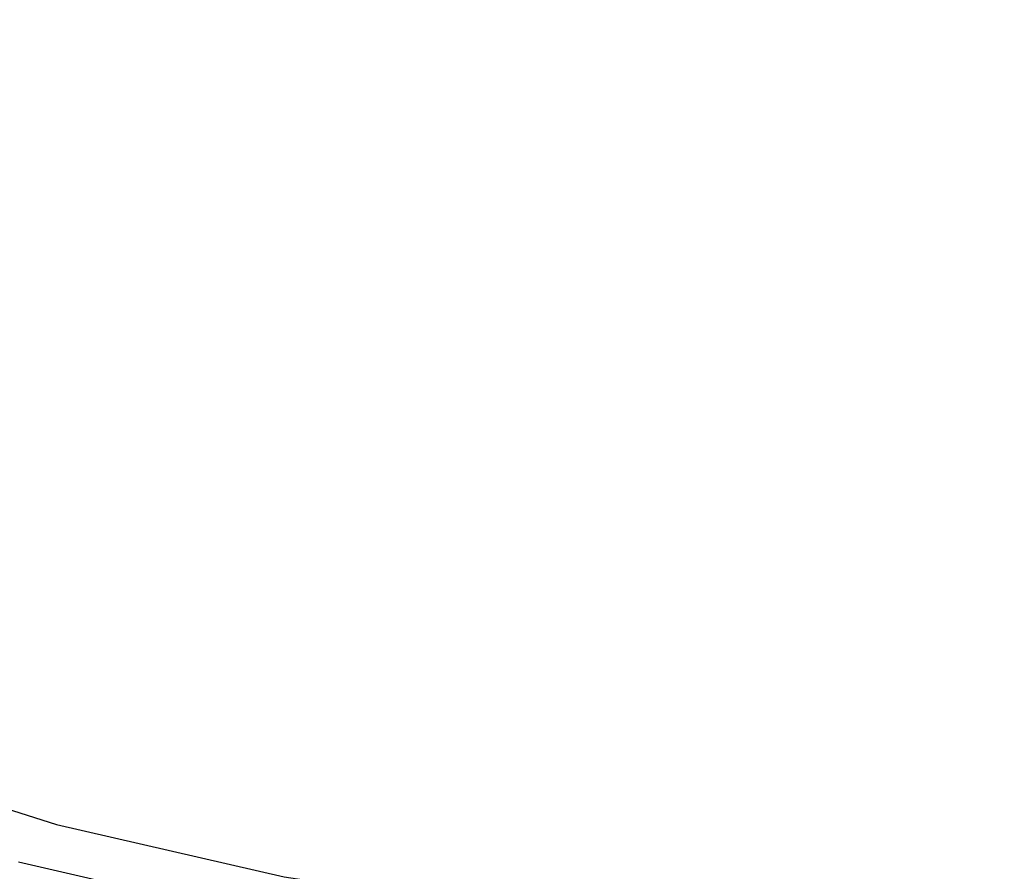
# Paper-space layout '_Trimetric' of a CAD drawing. Header units: millimetres. Extents: x -25 to 160, y -13 to 387.
# Tile 32 of 58: x -9 to 1, y 43 to 51. Entities that reach past the tile are written whole.
import ezdxf

# ---------------------------------------------------------------- set-up
doc = ezdxf.new("R2010")
doc.units = ezdxf.units.MM

psp = doc.layouts.new('_Trimetric')

# ---------------------------------------------------------------- linework, layer by layer
at = {"color": 7, "linetype": 'Continuous', "lineweight": 25, "flags": 128}
for points in [[(-8.8905, 42.7954), (-6.6154, 42.272), (-4.227, 41.906), (-1.7663, 41.7037), (0.7246, 41.6685), (3.2032, 41.8011), (5.6269, 42.0992), (7.9543, 42.5577), (10.1457, 43.1687), (12.1634, 43.9218), (13.973, 44.8041), (15.5436, 45.8005), (16.8482, 46.8939), (17.8645, 48.0657), (18.5751, 49.2958), (18.9679, 50.5632), (19.0362, 51.8461), (18.7788, 53.1226), (18.2, 54.371), (17.5, 55.3495)], [(-17.5, 54.1398), (-17.6754, 53.8129), (-18.1233, 52.5787), (-18.2477, 51.3247), (-18.0466, 50.0734), (-17.5234, 48.847), (-16.6874, 47.6675), (-15.5537, 46.5559), (-14.1425, 45.532), (-12.4788, 44.6142), (-10.5925, 43.8187), (-8.5172, 43.1599)], [(-8.5172, 43.1599), (-6.2899, 42.6493), (-3.9503, 42.2963), (-1.5402, 42.107), (0.8973, 42.0848), (3.3189, 42.2302), (5.6812, 42.5405), (7.9421, 43.0102), (10.0613, 43.6309), (12.001, 44.3916), (13.7265, 45.2786), (15.207, 46.2762), (16.4162, 47.3664), (17.3325, 48.53), (17.9394, 49.7461), (18.2262, 50.993), (18.1878, 52.2485), (17.8248, 53.4901), (17.5, 54.1398)]]:
    psp.add_lwpolyline(points, dxfattribs=at)

doc.saveas('drawing.dxf')
